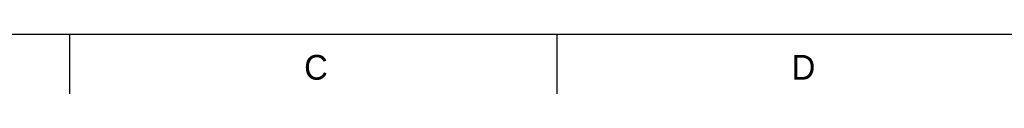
# Model space of a CAD drawing. Header units: millimetres. Extents: x 7 to 413, y 5 to 292.
# Tile 2 of 10: x 106 to 206, y 7 to 13. Entities that reach past the tile are written whole.
import ezdxf

# ---------------------------------------------------------------- set-up
doc = ezdxf.new("R2010")
doc.units = ezdxf.units.MM
doc.layers.add('FORMAT', color=7, linetype='Continuous')
doc.styles.add('SLDTEXTSTYLE0', font='ARIAL_0.TTF', dxfattribs={"width": 0.948})

msp = doc.modelspace()

# ---------------------------------------------------------------- linework, layer by layer
at = {"color": 7, "linetype": 'Continuous', "lineweight": 30}
for p, q in [((111.5, 12.867), (111.5, 6.867)), ((160.75, 12.867), (160.75, 6.867))]:
    msp.add_line(p, q, dxfattribs=at)
at = {"layer": 'FORMAT', "lineweight": 30}
msp.add_line((13, 12.867), (407, 12.867), dxfattribs=at)

# ---------------------------------------------------------------- texts
at = {"layer": 'FORMAT', "char_height": 2.5, "attachment_point": 1, "style": 'SLDTEXTSTYLE0'}
for s, insert in [('C', (135.205, 10.782)), ('D', (184.455, 10.782))]:
    msp.add_mtext(s, dxfattribs=dict(at, insert=insert))

doc.saveas('drawing.dxf')
